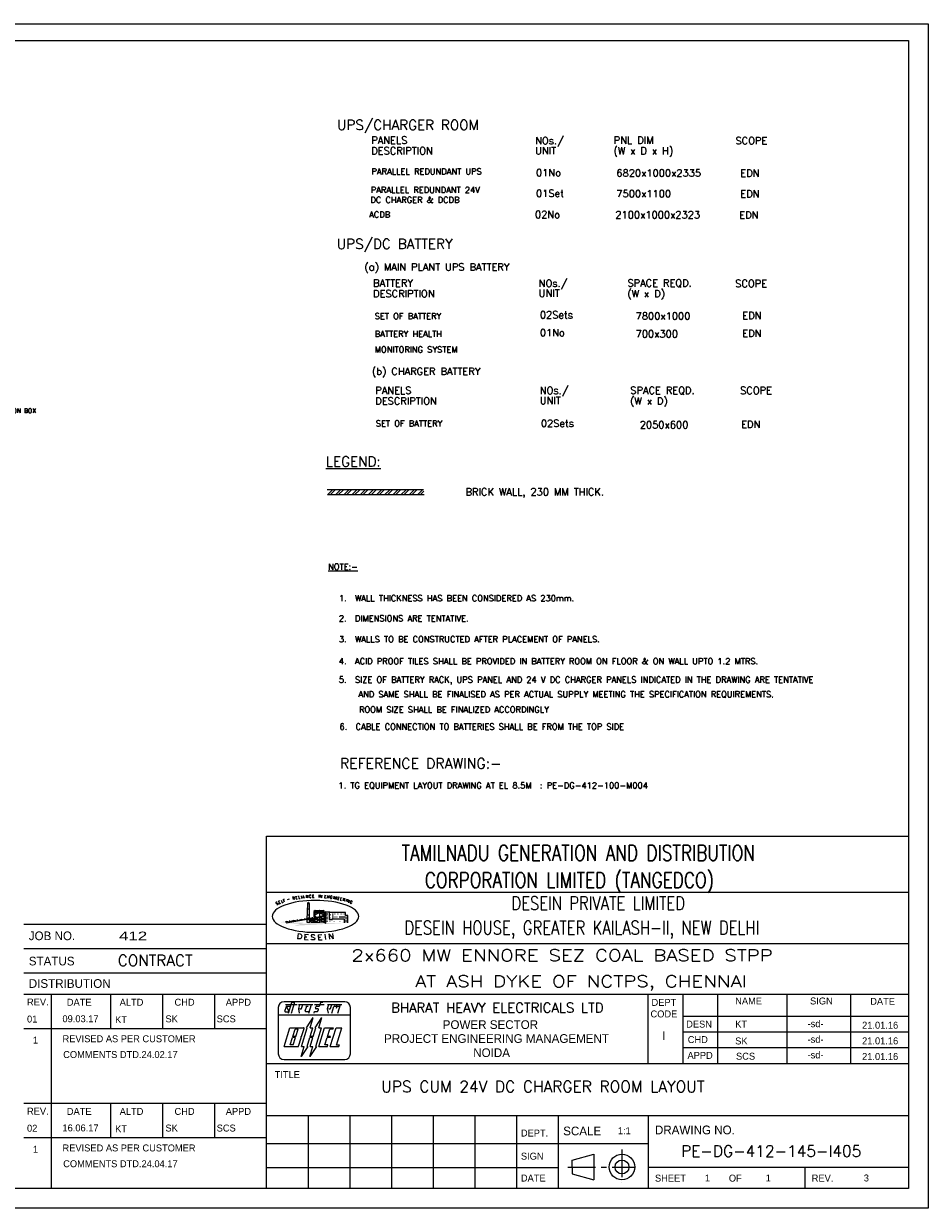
# Model space of a CAD drawing. Extents: x 13241 to 89175, y 0 to 53749.
# Tile 4 of 4: x 48113 to 89175, y 0 to 53749. Entities that reach past the tile are written whole.
import ezdxf
from ezdxf.enums import TextEntityAlignment as Align

# ---------------------------------------------------------------- set-up
doc = ezdxf.new("R2010")
doc.units = 0
doc.header["$LTSCALE"] = 1000
doc.header["$MEASUREMENT"] = 0
doc.linetypes.add('CENTER', pattern=[2, 1.25, -0.25, 0.25, -0.25])
doc.layers.get('0').update_dxf_attribs({"linetype": 'CONTINUOUS'})
for name, color, linetype in [('CL', 2, 'CENTER'), ('FORMAT', 4, 'CONTINUOUS'), ('notes', 7, 'CONTINUOUS'), ('PNL', 4, 'CONTINUOUS'), ('PNL5&6D', 4, 'CONTINUOUS'), ('TEXT', 3, 'CONTINUOUS'), ('Wall', 7, 'CONTINUOUS')]:
    doc.layers.add(name, color=color, linetype=linetype)
doc.layers.add('SIZE', color=7, linetype='CONTINUOUS', lineweight=13)
doc.styles.add('COMPLEX', font='complex')
doc.styles.add('ROMANC', font='romanc')
doc.styles.add('ROMAND', font='romand')
doc.styles.add('ROMANS', font='romans', dxfattribs={"height": 200})
doc.styles.add('ROMANT', font='romant')
doc.styles.add('S13', font='simplex', dxfattribs={"height": 1.3})
doc.styles.add('SIMPLEX', font='SIMPLEX')

# ---------------------------------------------------------------- blocks, each defined once
blk = doc.blocks.new('EMBL1', base_point=(70.6, 50.1))
for p, q in [((70.4, 122), (70.4, 58)), ((162.4, 130), (78.4, 130)), ((79.6, 117.1), (81.6, 123.5)), ((80.4, 126), (96.4, 126)), ((80.4, 116), (85.3, 116)), ((85.3, 116), (81.9, 123.9)), ((82.4, 124), (87.8, 124)), ((84.7, 114), (89.2, 128.7)), ((88.7, 114), (93.1, 128.2)), ((90, 129.2), (92.3, 129.2)), ((98.4, 126), (118.4, 126)), ((100, 114), (98.7, 120.3)), ((98.8, 120.7), (100.4, 126)), ((100.4, 120), (102, 120)), ((102.7, 120.6), (104.4, 126)), ((107.8, 117.5), (110.1, 124)), ((108.5, 116.5), (113.4, 116.5)), ((108.8, 124), (111.6, 124)), ((112.7, 114), (116.4, 126)), ((119.9, 114), (120.6, 116.5)), ((120.4, 126), (134, 126)), ((120.6, 116.5), (124.4, 116.5)), ((121.9, 121.3), (122.7, 123.5)), ((125.2, 120.2), (122.7, 120.2)), ((123.5, 124), (127.2, 124)), ((125.2, 117), (126, 119.2)), ((127.9, 124.6), (129.2, 128.7)), ((130, 129.2), (132.3, 129.2)), ((138.4, 126), (158.4, 126)), ((140, 114), (138.7, 120.3)), ((138.8, 120.7), (140.4, 126)), ((140.4, 120), (142, 120)), ((142.7, 120.6), (144.4, 126)), ((144.7, 114), (147.6, 123.4)), ((148.4, 124), (150.6, 124)), ((151.4, 123.4), (150.8, 120.5)), ((152.2, 124), (155.8, 124)), ((152.7, 114), (156.4, 126)), ((170.4, 58), (170.4, 122)), ((70.4, 112), (170.4, 112)), ((109.7, 94), (118.7, 108)), ((114.4, 94), (118.7, 108)), ((121.7, 94), (130.7, 108)), ((126.4, 94), (130.7, 108)), ((78.4, 68), (86.4, 94)), ((86.4, 94), (105.3, 94)), ((90.7, 81.9), (93.8, 92.1)), ((97.8, 92.1), (93.8, 92.1)), ((94.7, 81.9), (97.8, 92.1)), ((102.4, 68), (110.4, 94)), ((102.6, 81.7), (106.1, 93)), ((109.7, 94), (110.4, 94)), ((114.4, 94), (118.4, 94)), ((114.7, 81.9), (118.4, 94)), ((118.7, 81.9), (122.4, 94)), ((121.7, 94), (122.4, 94)), ((122.4, 68), (130.4, 94)), ((126.4, 94), (130.4, 94)), ((126.4, 68), (134.4, 94)), ((134.4, 94), (146.4, 94)), ((138.7, 81.9), (141.8, 92.1)), ((145.8, 92.1), (141.8, 92.1)), ((142.4, 68), (150.4, 94)), ((146.4, 94), (145.8, 92.1)), ((150.4, 94), (158.4, 94)), ((151, 70), (158.4, 94)), ((78.4, 68), (97.8, 68)), ((87, 70.1), (90.2, 80.3)), ((91, 70.1), (87, 70.1)), ((94.2, 80.3), (90.2, 80.3)), ((94.7, 81.9), (90.7, 81.9)), ((91, 70.1), (94.2, 80.3)), ((98.6, 68.6), (102.1, 80.1)), ((101.3, 81.1), (101.8, 81.1)), ((111.2, 68), (102.1, 54)), ((102.1, 54), (106.4, 68)), ((102.4, 68), (106.4, 68)), ((110.4, 68), (114.2, 80.3)), ((110.4, 68), (111.2, 68)), ((114.1, 54), (118.4, 68)), ((123.2, 68), (114.1, 54)), ((118.2, 80.3), (114.2, 80.3)), ((114.4, 68), (118.2, 80.3)), ((114.4, 68), (118.4, 68)), ((118.7, 81.9), (114.7, 81.9)), ((122.4, 68), (123.2, 68)), ((126.4, 68), (138.4, 68)), ((135, 70.1), (138.2, 80.3)), ((139, 70.1), (135, 70.1)), ((142.2, 80.3), (138.2, 80.3)), ((138.4, 68), (139, 70.1)), ((142.7, 81.9), (138.7, 81.9)), ((142.2, 80.3), (142.7, 81.9)), ((142.4, 68), (154.4, 68)), ((155, 70), (151, 70)), ((154.4, 68), (155, 70)), ((78.4, 50), (162.4, 50))]:
    blk.add_line(p, q)
for centre, radius, start, end in [((78.4, 122), 8, 90, 180), ((80.4, 116.8), 0.8, 162.8973, 270), ((82.4, 123.2), 0.8, 90, 162.8973), ((90, 128.4), 0.8, 90, 162.8973), ((92.3, 128.4), 0.8, 342.8973, 90), ((99.5, 120.5), 0.8, 162.8973, 191.3099), ((102, 120.8), 0.8, 270, 342.8973), ((108.5, 117.3), 0.8, 162.8973, 270), ((122.7, 121), 0.8, 159.9675, 270), ((123.5, 123.2), 0.8, 90, 159.9675), ((124.4, 117.3), 0.8, 270, 339.9675), ((125.2, 119.4), 0.8, 339.9675, 90), ((127.2, 124.8), 0.8, 270, 342.8973), ((130, 128.4), 0.8, 90, 162.8973), ((139.5, 120.5), 0.8, 162.8973, 191.3099), ((142, 120.8), 0.8, 270, 342.8973), ((148.4, 123.2), 0.8, 90, 162.8973), ((150.6, 123.2), 0.8, 347.2836, 90), ((152.2, 123.2), 0.8, 90, 167.2836), ((162.4, 122), 8, 0, 90), ((105.3, 93.2), 0.8, 342.8973, 90), ((97.8, 68.8), 0.8, 270, 342.8973), ((101.3, 80.3), 0.8, 342.8973, 90), ((101.8, 81.9), 0.8, 270, 342.8973), ((101.8, 81.9), 0.8, 270, 342.8973), ((78.4, 58), 8, 180, 270), ((162.4, 58), 8, 270, 0)]:
    blk.add_arc(centre, radius, start, end)
blk = doc.blocks.new('ELL2', base_point=(1004, 78.35))
for points in [[(1004, 93.65, 0, 0.6, 0.414214), (996.35, 86, 0.6, 0.6, 1)], [(1004, 93.65, 0, 0.6, -0.414214), (1011.65, 86, 0.6, 0.6, -1)], [(1004, 78.35, 0, 0.6, -0.414214), (996.35, 86, 0.6, 0.6, -1)], [(1004, 78.35, 0, 0.6, 0.414214), (1011.65, 86, 0.6, 0.6, 1)]]:
    blk.add_lwpolyline(points, format="xyseb")
blk = doc.blocks.new('A$C59333EA7')
at = {"layer": 'SIZE', "color": 1}
for p, q in [((1759, 959), (1790, 1750)), ((1790, 1750), (1810, 1809)), ((1790, 1750), (1851, 1750)), ((1810, 1809), (1831, 1809)), ((1831, 1809), (1851, 1750)), ((1851, 1750), (1861, 959)), ((755, 828), (2672, 1150)), ((1769, 1208), (1858, 1208)), ((1779, 1501), (1854, 1501)), ((2139, 1414), (2077, 1370)), ((2077, 1370), (2077, 1106)), ((2139, 1311), (2077, 1252)), ((2364, 1311), (2139, 1414)), ((2364, 1414), (2139, 1311)), ((2139, 1414), (2559, 1414)), ((2139, 989), (2139, 1414)), ((2364, 1311), (2139, 1208)), ((2139, 1311), (2364, 1311)), ((2354, 1414), (2559, 1414)), ((2559, 1311), (2354, 1414)), ((2356, 1104), (2520, 1168)), ((2356, 1098), (2356, 1145)), ((2364, 857), (2364, 1414)), ((2559, 1414), (2364, 1326)), ((2364, 1311), (2559, 1208)), ((2364, 1311), (2559, 1311)), ((2516, 1174), (2671, 1151)), ((2516, 1128), (2516, 1174)), ((2559, 1414), (2559, 857)), ((2651, 1355), (2590, 1311)), ((2590, 1311), (2590, 842)), ((2651, 1355), (2815, 1355)), ((2662, 828), (2651, 1340)), ((2671, 1151), (2667, 1209)), ((2815, 1355), (2815, 974)), ((2816, 1355), (2857, 1355)), ((2857, 1355), (2857, 1334)), ((2857, 1334), (2989, 1334)), ((2989, 1334), (2989, 1311)), ((3594, 1311), (2990, 1311)), ((3594, 1179), (3594, 1311)), ((3707, 1179), (3594, 1179)), ((3707, 828), (3707, 1179)), ((758, 894), (930, 859)), ((758, 830), (758, 894)), ((930, 859), (926, 929)), ((934, 865), (1114, 947)), ((1110, 952), (1290, 917)), ((1110, 888), (1110, 952)), ((1290, 917), (1482, 1005)), ((1290, 917), (1290, 976)), ((1478, 952), (1478, 1005)), ((1478, 1005), (1653, 987)), ((1653, 982), (1821, 1063)), ((1653, 987), (1653, 1028)), ((1739, 959), (1739, 857)), ((1883, 959), (1739, 959)), ((1739, 857), (1883, 857)), ((1821, 1063), (2009, 1040)), ((1821, 1011), (1821, 1063)), ((1883, 857), (1883, 959)), ((1944, 1033), (2026, 1047)), ((1944, 959), (1944, 1033)), ((2139, 959), (1944, 959)), ((1944, 959), (1944, 857)), ((1944, 959), (1985, 901)), ((1944, 857), (2139, 857)), ((1985, 901), (2047, 959)), ((2009, 1034), (2189, 1122)), ((2009, 1040), (2009, 1087)), ((2026, 1047), (2037, 1003)), ((2037, 1003), (2139, 959)), ((2047, 1003), (2088, 1018)), ((2047, 959), (2088, 901)), ((2047, 959), (2047, 857)), ((2088, 1018), (2077, 989)), ((2108, 1003), (2088, 1033)), ((2088, 901), (2139, 959)), ((2139, 1003), (2108, 1003)), ((2129, 857), (2364, 1003)), ((2139, 1003), (2364, 1106)), ((2139, 1003), (2559, 1003)), ((2139, 959), (2139, 1003)), ((2139, 857), (2139, 959)), ((2139, 857), (2364, 857)), ((2185, 1116), (2356, 1098)), ((2185, 1069), (2185, 1116)), ((2364, 1106), (2559, 1003)), ((2364, 1003), (2559, 857)), ((2559, 857), (2364, 857)), ((2559, 857), (2662, 813)), ((2815, 974), (2979, 974)), ((2969, 1018), (3533, 1018)), ((2979, 974), (2969, 1018)), ((3533, 1018), (3533, 828))]:
    blk.add_line(p, q, dxfattribs=at)
for points in [[(509, 857), (509, 842), (2662, 1194), (2662, 1208)], [(479, 828), (1596, 828), (1442, 769)], [(1135, 681), (1524, 784), (3779, 828)]]:
    blk.add_solid(points, dxfattribs=at)
for points in [[(2680, 1290), (2680, 1263), (2760, 1290), (2760, 1263)], [(2680, 1226), (2680, 1199), (2760, 1226), (2760, 1199)], [(2680, 1162), (2680, 1135), (2760, 1162), (2760, 1135)], [(2832, 1315), (2832, 1288), (2912, 1315), (2912, 1288)], [(2832, 1246), (2832, 1220), (2912, 1246), (2912, 1220)], [(2832, 1170), (2832, 1143), (2912, 1170), (2912, 1143)], [(3019, 1278), (2962, 1278), (3019, 1040), (2962, 1040)], [(3038, 1153), (3038, 1127), (3228, 1153), (3228, 1127)], [(3051, 1283), (3051, 1256), (3131, 1283), (3131, 1256)], [(3051, 1221), (3051, 1195), (3131, 1221), (3131, 1195)], [(3201, 1283), (3201, 1256), (3281, 1283), (3281, 1256)], [(3201, 1221), (3201, 1195), (3281, 1221), (3281, 1195)], [(3287, 1151), (3287, 1124), (3601, 1151), (3601, 1124)], [(3361, 1283), (3361, 1256), (3442, 1283), (3442, 1256)], [(3361, 1221), (3361, 1195), (3442, 1221), (3442, 1195)], [(3496, 1283), (3496, 1256), (3577, 1283), (3577, 1256)], [(3496, 1221), (3496, 1195), (3577, 1221), (3577, 1195)], [(3591, 1171), (3591, 1144), (3672, 1171), (3672, 1144)], [(2680, 1098), (2680, 1071), (2760, 1098), (2760, 1071)], [(2680, 1034), (2680, 1007), (2760, 1034), (2760, 1007)], [(2680, 970), (2680, 943), (2760, 970), (2760, 943)], [(2680, 906), (2680, 879), (2760, 906), (2760, 879)], [(2809, 914), (2809, 887), (2889, 914), (2889, 887)], [(2832, 1091), (2832, 1064), (2912, 1091), (2912, 1064)], [(2832, 1017), (2832, 990), (2912, 1017), (2912, 990)], [(3023, 914), (3023, 887), (3103, 914), (3103, 887)], [(3038, 1089), (3038, 1062), (3228, 1089), (3228, 1062)], [(3287, 1094), (3287, 1068), (3601, 1094), (3601, 1068)], [(3288, 917), (3288, 890), (3369, 917), (3369, 890)], [(3554, 1027), (3554, 985), (3688, 1027), (3688, 985)], [(3556, 959), (3556, 918), (3690, 959), (3690, 918)], [(3556, 894), (3556, 853), (3690, 894), (3690, 853)], [(3591, 1115), (3591, 1089), (3672, 1115), (3672, 1089)], [(3591, 1071), (3591, 1045), (3672, 1071), (3672, 1045)]]:
    blk.add_trace(points, dxfattribs=at)
at = {"layer": 'SIZE', "color": 1, "xscale": 271.4299999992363, "yscale": 100, "zscale": 271.43}
blk.add_blockref('ELL2', (2158, 366), dxfattribs=at)
at = {"layer": 'SIZE', "color": 1, "style": 'S13'}
for s, rotation, p in [('S', 26.5318, (291, 1670)), ('E', 25.6097, (413, 1730)), ('L', 23.2248, (535, 1778)), ('F', 21.2329, (632, 1816)), ('-', 17.2181, (814, 1879)), ('R', 13.0839, (1063, 1930)), ('E', 9.7821, (1205, 1956)), ('L', 8.3998, (1338, 1979)), ('I', 6.4508, (1459, 1990)), ('A', 4.2724, (1528, 2003)), ('N', 4.2724, (1696, 2014)), ('C', 2.3838, (1850, 2026)), ('E', 2.5578, (1995, 2034)), ('I', 358.3018, (2292, 2034)), ('N', 356.2724, (2352, 2034)), ('E', 355.1585, (2572, 2018)), ('N', 355.5458, (2706, 2006)), ('G', 353.22, (2849, 1995)), ('I', 350.5198, (3000, 1972)), ('N', 351.9995, (3055, 1963)), ('E', 347.4771, (3196, 1944)), ('E', 345.092, (3318, 1919)), ('R', 344.2763, (3451, 1888)), ('I', 340.2265, (3596, 1848)), ('N', 338.0597, (3654, 1823)), ('G', 334.3387, (3787, 1781))]:
    blk.add_text(s, height=130, rotation=rotation, dxfattribs=at).set_placement(p)
at = {"layer": 'SIZE', "color": 1, "style": 'ROMAND', "width": 1.2}
for s, rotation, p in [('D', 354, (1249, 61)), ('E', 356, (1582, 26)), ('E', 3, (2257, -3)), ('I', 5, (2585, 15)), ('N', 7, (2780, 29))]:
    blk.add_text(s, height=252, rotation=rotation, dxfattribs=at).set_placement(p)
blk.add_text('S', height=252, dxfattribs=at).set_placement((1909, 0))

msp = doc.modelspace()

# ---------------------------------------------------------------- hatches: boundary and pattern name
h = msp.add_hatch()
h.set_pattern_fill('ANSI32', color=256, scale=700, style=0)
h.set_pattern_definition([(45, (-345208.93, -14638.9), (-185.61553, 185.61553), []), (45, (-345085.2, -14638.9), (-185.61553, 185.61553), [])])
h.paths.add_polyline_path([(66285.4, 32374.2), (66266.9, 32601.3), (61880.9, 32604.1), (61899.3, 32374.2), (64092.4, 32374.2)])

# ---------------------------------------------------------------- linework, layer by layer
for p, q in [((59137.5, 16882.5), (88275, 16882.5)), ((59137.5, 14346.6), (88275, 14346.6)), ((59137.5, 12870), (48112.5, 12870)), ((59137.5, 900), (59137.5, 12870)), ((59137.5, 12009.2), (88275, 12009.2)), ((59137.5, 11767.5), (48112.5, 11767.5)), ((59137.5, 10665), (48112.5, 10665)), ((48112.5, 9720), (88275, 9720)), ((49358.1, 9720), (49358.1, 900)), ((52050, 9735.2), (52050, 8160.2)), ((54412.5, 9735.2), (54412.5, 8160.2)), ((56775, 9735.2), (56775, 8160.2)), ((76465.8, 6572.9), (76465.8, 9720)), ((78040.8, 6572.9), (78040.8, 9720)), ((79615.8, 6572.9), (79615.8, 9720)), ((82765.8, 6572.9), (82765.8, 9720)), ((85664.4, 6572.9), (85664.4, 9720)), ((88275, 8696.2), (78040.8, 8696.2)), ((59137.5, 8145), (48112.5, 8145)), ((88275, 7987.5), (78040.8, 7987.5)), ((88275, 7278.7), (78040.8, 7278.7)), ((59137.5, 6570), (88275, 6570)), ((48112.5, 4765.7), (59137.5, 4765.7)), ((52050, 4780.9), (52050, 3205.9)), ((54412.5, 4780.9), (54412.5, 3205.9)), ((56775, 4780.9), (56775, 3205.9)), ((59137.5, 4207.5), (88275, 4207.5)), ((61027.5, 4207.5), (61027.5, 900)), ((62917.5, 4207.5), (62917.5, 900)), ((64807.5, 4207.5), (64807.5, 900)), ((66697.5, 4207.5), (66697.5, 900)), ((68587.5, 4207.5), (68587.5, 900)), ((70477.5, 4207.5), (70477.5, 950.2)), ((72367.5, 4207.5), (72367.5, 900)), ((76462.5, 4207.5), (76462.5, 900)), ((59137.5, 3190.7), (48112.5, 3190.7)), ((59137.5, 2947.5), (76462.5, 2947.5)), ((73012.5, 2189), (73986.1, 2449.9)), ((73012.5, 1874), (73012.5, 2189)), ((73986.1, 2449.9), (73986.1, 1290.7)), ((72367.5, 1835.4), (59137.5, 1835.4)), ((73012.5, 1874), (73012.5, 1559)), ((88275, 1845), (76462.5, 1845)), ((83563.8, 1845), (83563.8, 904.2)), ((73012.5, 1559), (73986.1, 1298.1))]:
    msp.add_line(p, q)
at = {"color": 5, "linetype": 'CENTER'}
for p, q in [((75269.3, 2665.9), (75269.3, 1164.4)), ((72819.6, 1874), (75890.9, 1874))]:
    msp.add_line(p, q, dxfattribs=at)
for radius in [579.6, 315]:
    msp.add_circle((75269.3, 1874), radius)
at = {"layer": 'FORMAT'}
for p, q in [((13241.2, 53748.8), (89040, 53748.8)), ((13241.2, 53748.8), (89175, 53748.8)), ((89175, 53748.8), (89175, 0)), ((14006.2, 52983.8), (88275, 52983.8)), ((14006.2, 52983.8), (88275, 52983.8)), ((88275, 52983.8), (88275, 900)), ((88275, 900), (14006.2, 900)), ((89175, 0), (13241.2, 0))]:
    msp.add_line(p, q, dxfattribs=at)
at = {"layer": 'TEXT', "color": 7}
msp.add_line((59137.5, 12870), (59137.5, 16882.5), dxfattribs=at)
at = {"layer": 'Wall'}
for p, q in [((66266.9, 32601.3, -1800), (61880.9, 32604.1, -1800)), ((66285.4, 32374.2, -1800), (61899.3, 32374.2, -1800))]:
    msp.add_line(p, q, dxfattribs=at)

# ---------------------------------------------------------------- block references
at = {"color": 1, "xscale": 32.75999999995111, "yscale": 32.75999999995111, "zscale": 32.76000000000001}
msp.add_blockref('EMBL1', (59675.5, 6756.1), dxfattribs=at)
at = {"layer": 'CL', "xscale": 0.9449999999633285, "yscale": 0.9449999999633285, "zscale": 0.9449999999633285}
msp.add_blockref('A$C59333EA7', (59316.6, 12176.6), dxfattribs=at)

# ---------------------------------------------------------------- texts
for s, height, p in [('JOB NO.', 393.75, (48344.1, 12166.2)), ('STATUS', 393.75, (48344.1, 11021.1)), ('DISTRIBUTION', 393.75, (48344.1, 10002.8)), ('REV.', 315, (48264.1, 9202.8)), ('DATE', 315, (50070.8, 9192.9)), ('ALTD', 315, (52470.3, 9192.9)), ('CHD', 315, (54959, 9192.9)), ('APPD', 315, (57285.5, 9192.9)), ('NAME', 315, (80408.8, 9249.6)), ('SIGN', 315, (83807, 9249.6)), ('DATE', 315, (86537.3, 9233.8)), ('DESN', 315, (78184.4, 8199.6)), ('KT', 315, (80410.1, 8199.6)), ('-sd-', 315, (83693.6, 8218.3)), ('21.01.16', 315, (86168.5, 8149.1)), ('CHD', 315, (78255.7, 7498)), ('SK', 315, (80410.1, 7434.7)), ('-sd-', 315, (83693.6, 7509.5)), ('21.01.16', 315, (86168.5, 7440.3)), ('APPD', 315, (78242.8, 6780.7)), ('SCS', 315, (80446.6, 6742.7)), ('-sd-', 315, (83693.6, 6800.8)), ('21.01.16', 315, (86168.5, 6731.6)), ('TITLE', 315, (59503.9, 5909.1)), ('REV.', 315, (48264.1, 4248.5)), ('DATE', 315, (50070.8, 4238.6)), ('ALTD', 315, (52470.3, 4238.6)), ('CHD', 315, (54959, 4238.6)), ('APPD', 315, (57285.5, 4238.6)), ('DEPT.', 315, (70681.1, 3257.2)), ('SCALE', 393.75, (72600.7, 3312.6)), ('1:1', 315, (75081.8, 3363.1)), ('DRAWING NO.', 393.75, (76765.5, 3360.6)), ('DRAWING NO.', 393.75, (76767.4, 3357)), ('SIGN', 315, (70681.1, 2207.2)), ('DATE', 315, (70681.1, 1214)), ('SHEET', 315, (76767.4, 1211.6)), ('1', 315, (79031.8, 1218)), ('OF', 315, (80120.7, 1211.6)), ('1', 315, (81794.2, 1218)), ('REV.', 315, (83881.9, 1211.6)), ('3', 315, (86245.5, 1218))]:
    msp.add_text(s, height=height).set_placement(p)
at = {"linetype": 'Continuous', "width": 1.408451}
msp.add_text('412', height=390.25, dxfattribs=at).set_placement((52437.6, 12165), (53720.1, 12165), align=Align.FIT)
at = {"style": 'ROMANC'}
msp.add_text('CONTRACT', height=504, dxfattribs=at).set_placement((52385.6, 10994.4))
at = {"style": 'COMPLEX'}
msp.add_text('BHARAT HEAVY ELECTRICALS LTD', height=441, dxfattribs=at).set_placement((69609.6, 8881.4), align=Align.CENTER)
for s, height, p in [('DEPT', 315, (77172.7, 9186.2)), ('CODE', 315, (77172.7, 8661.2)), ('POWER SECTOR', 393.75, (69298, 8137.8)), ('PROJECT ENGINEERING MANAGEMENT', 393.75, (69575.4, 7506.1)), ('I', 393.8, (77172.7, 7640.7)), ('NOIDA', 393.75, (69352.4, 6863.1))]:
    msp.add_text(s, height=height).set_placement(p, align=Align.CENTER)
at = {"layer": 'FORMAT', "color": 9, "linetype": 'Continuous', "style": 'ROMANT'}
for s, height, width, p in [('TAMILNADU GENERATION AND DISTRIBUTION', 700, 0.8, (65271.8, 15773)), (' CORPORATION LIMITED (TANGEDCO)', 700, 0.8, (65937.4, 14543.2)), ('DESEIN PRIVATE LIMITED', 612.5, 0.8, (70252.8, 13537.3)), ('DESEIN HOUSE, GREATER KAILASH-II, NEW DELHI', 612.5, 0.8, (65391, 12426.1)), ('2x660 MW ENNORE SEZ COAL BASED STPP', 525, 1.25, (62990.6, 11212.6, -128.1)), ('AT ASH DYKE OF NCTPS, CHENNAI', 525, 1.25, (65879.5, 10037.4, 193826))]:
    msp.add_text(s, height=height, dxfattribs=dict(at, width=width)).set_placement(p)
at = {"layer": 'notes', "color": 4, "ltscale": 101, "style": 'ROMANS'}
for s, p in [('%%UNOTE:-', (61929.7, 28973.6)), ('1.  WALL THICKNESS HAS BEEN CONSIDERED AS 230mm.', (62418.9, 27542.1)), ('2.  DIMENSIONS ARE TENTATIVE.', (62418.9, 26628.7)), ('3.  WALLS TO BE CONSTRUCTED AFTER PLACEMENT OF PANELS.', (62418.9, 25683.9)), ('4.  ACID PROOF TILES SHALL BE PROVIDED IN BATTERY ROOM ON FLOOR & ON WALL UPTO 1.2 MTRS.', (62418.9, 24683.6)), ('5.  SIZE OF BATTERY RACK, UPS PANEL AND 24 V DC CHARGER PANELS INDICATED IN THE DRAWING ARE TENTATIVE', (62418.9, 23848.9)), ('AND SAME SHALL BE FINALISED AS PER ACTUAL SUPPLY MEETING THE SPECIFICATION REQUIREMENTS. ', (63304.9, 23184.7)), ('ROOM SIZE SHALL BE FINALIZED ACCORDINGLY', (63332.7, 22490.6)), ('6.  CABLE CONNECTION TO BATTERIES SHALL BE FROM THE TOP SIDE', (62446.6, 21715.8)), ('1. TG EQUIPMENT LAYOUT DRAWING AT EL 8.5M  : PE-DG-412-100-M004 ', (62399.6, 19050))]:
    msp.add_text(s, height=275, dxfattribs=at).set_placement(p)
at = {"layer": 'notes', "color": 4, "style": 'ROMANT'}
msp.add_text('REFERENCE DRAWING:-', height=467.836, dxfattribs=at).set_placement((62467.5, 19952.2))
at = {"layer": 'PNL', "ltscale": 101, "style": 'ROMANS'}
msp.add_text('BATTERY JUNCTION BOX', height=200, dxfattribs=at).set_placement((45471.7, 36085.9))
at = {"layer": 'PNL5&6D'}
for s, p in [('01', (48264.1, 8430.1)), ('09.03.17', (49871.9, 8443.6)), ('KT', (52264.1, 8401.5)), ('SK', (54546.6, 8438.9)), ('SCS', (56873.2, 8438.9)), ('1', (48532.7, 7475.4)), ('REVISED AS PER CUSTOMER', (49875.6, 7535.1)), ('COMMENTS DTD.24.02.17', (49905.5, 6819.1)), ('02', (48264.1, 3475.8)), ('16.06.17', (49871.9, 3489.3)), ('SK', (54546.6, 3484.6)), ('SCS', (56873.2, 3484.6)), ('KT', (52264.1, 3447.2)), ('1', (48532.7, 2521.1)), ('REVISED AS PER CUSTOMER', (49875.6, 2580.8)), ('COMMENTS DTD.24.04.17', (49905.5, 1864.7))]:
    msp.add_text(s, height=315, dxfattribs=at).set_placement(p)
at = {"layer": 'PNL5&6D', "style": 'SIMPLEX'}
for s, p in [('UPS CUM 24V DC CHARGER ROOM LAYOUT', (64343.1, 5267.7, -1800)), ('PE-DG-412-145-I405', (77952.9, 2342.4, -1800))]:
    msp.add_text(s, height=510.3, dxfattribs=at).set_placement(p)
at = {"layer": 'TEXT', "linetype": 'ByBlock', "style": 'ROMANC'}
for s, p in [('UPS/CHARGER ROOM', (65554.4, 49122.3)), ('UPS/DC BATTERY', (64953.8, 43725.2))]:
    msp.add_text(s, height=450.877, dxfattribs=at).set_placement(p, align=Align.MIDDLE)
at = {"layer": 'TEXT', "style": 'ROMANS'}
for s, height, p in [('PANELS', 327.49, (63887.3, 48298.4)), ('NOs./', 327.49, (71326.5, 48275)), ('PNL DIM', 327.49, (74894.7, 48298.4)), ('SCOPE', 327.49, (80420.7, 48275)), ('DESCRIPTION', 327.485, (63887.3, 47818.8)), ('UNIT', 327.49, (71326.5, 47823.9)), ('(W x D x H)', 327.485, (74884.7, 47818.8)), ('PARALLEL REDUNDANT UPS', 275, (63897, 46906.9)), ('01No', 327.49, (71369, 46825.9)), ('6820x1000x2335', 327.485, (75015.8, 46812.9)), ('EDN', 327.49, (80642.5, 46805.4)), ('PARALLEL REDUNDANT 24V ', 275, (63869.2, 46067.9)), ('DC CHARGER & DCDB', 275, (63850.5, 45618.9)), ('01Set', 327.49, (71369, 45886)), ('7500x1100', 327.49, (75015.8, 45873)), ('EDN', 327.49, (80642.5, 45865.5)), ('ACDB', 275, (63795, 44952)), ('02No', 327.49, (71323.4, 44927.3)), ('2100x1000x2323', 327.485, (74970.1, 44914.3)), ('EDN', 327.49, (80596.8, 44906.8)), ('(a) MAIN PLANT UPS BATTERY', 327.485, (63577.8, 42544.4)), ('BATTERY', 327.49, (63972.1, 41816.9)), ('NOs./', 327.49, (71491, 41804.9)), ('SPACE REQD.', 327.485, (75519.5, 41816.9)), ('SCOPE', 327.49, (80411.1, 41794.3)), ('DESCRIPTION', 327.485, (63972.1, 41337.2)), ('UNIT', 327.49, (71491, 41353.7)), ('(W x D)', 327.49, (75509.5, 41337.2)), ('SET OF BATTERY', 275, (64048.1, 40343.3)), ('02Sets', 327.49, (71542.1, 40374.3)), ('7800x1000', 327.49, (75888.5, 40320.8)), ('EDN', 327.49, (80730.1, 40340.9)), ('BATTERY HEALTH', 275, (64048.1, 39536.5)), ('01No', 327.49, (71542.1, 39567.6)), ('700x300', 327.49, (75888.5, 39514.1)), ('EDN', 327.49, (80730.1, 39534.1)), ('MONITORING SYSTEM', 275, (64048.1, 38827.8)), ('PANELS', 327.49, (64072.1, 36946.7)), ('NOs./', 327.49, (71538.1, 36944.2)), ('SPACE REQD.', 327.485, (75646.1, 36946.7)), ('SCOPE', 327.49, (80632.3, 36942.4)), ('DESCRIPTION', 327.485, (64072.1, 36467.1)), ('UNIT', 327.49, (71538.1, 36493)), ('(W x D)', 327.49, (75636.1, 36467.1)), ('SET OF BATTERY', 275, (64095.3, 35473.2)), ('02Sets', 327.49, (71588.6, 35454)), ('2050x600', 327.49, (76078.1, 35387.7)), ('EDN', 327.49, (80680.1, 35409.3)), ('BRICK WALL, 230 MM THICK.', 327.485, (68166.3, 32343, -1800))]:
    msp.add_text(s, height=height, dxfattribs=at).set_placement(p)
msp.add_text('(b) CHARGER BATTERY', height=327.485, dxfattribs=at).set_placement((66377.2, 37952.5), align=Align.MIDDLE)
at = {"layer": 'TEXT', "linetype": 'ByBlock', "style": 'ROMANC'}
msp.add_text('%%ULEGEND:', height=450.88, dxfattribs=at).set_placement((61824.8, 33658, -1800))

doc.saveas('drawing.dxf')
